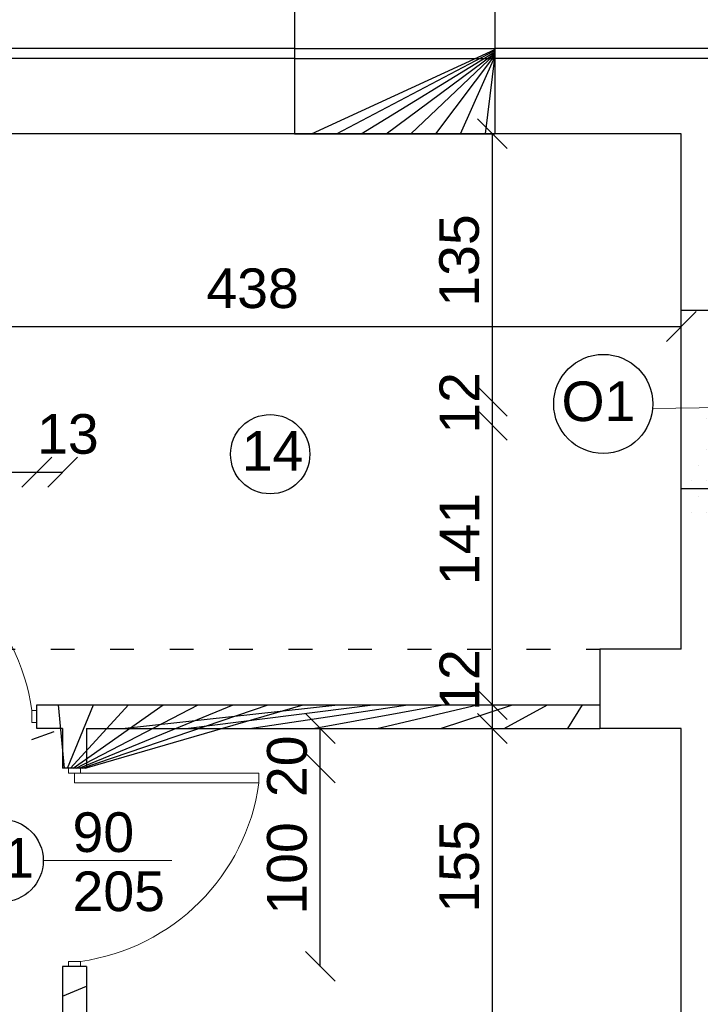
# Model space of a CAD drawing. Header units: millimetres. Extents: x 6197 to 108098, y 4257 to 29730.
# Tile 47 of 148: x 20750 to 21093, y 10422 to 10919. Entities that reach past the tile are written whole.
import ezdxf

# ---------------------------------------------------------------- set-up
doc = ezdxf.new("R2010")
doc.units = ezdxf.units.MM
doc.linetypes.add('ACAD_ISO03W100', pattern=[30, 12, -18])
doc.styles.get("Standard").update_dxf_attribs({"font": 'arial.ttf'})
doc.dimstyles.new('ISO-25', dxfattribs={"dimtxt": 2.5, "dimasz": 2.5, "dimexe": 1.25, "dimexo": 0.625, "dimtad": 1, "dimtxsty": 'Standard', "dimcen": 2.5, "dimadec": 0, "dimazin": 0, "dimtfac": 1, "dimtmove": 0, "dimatfit": 3, "dimfxl": 1, "dimarcsym": 0})
pattern_1 = [(45, (-1177844323.7111, -935728472.6591815), (-11.22532015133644, 11.22532015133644), [])]

# ---------------------------------------------------------------- blocks, each defined once
blk = doc.blocks.new('_Oblique')
at = {"color": 0, "linetype": 'ByBlock', "lineweight": -2}
blk.add_line((-0.5, -0.5), (0.5, 0.5), dxfattribs=at)
blk = doc.blocks.new('*D532')
at = {"color": 0, "lineweight": -2, "transparency": 16777216}
blk.add_line((21466.5631681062, 10861.62654205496), (21466.5631681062, 10929.62654193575), dxfattribs=at)
at = {"layer": 'Defpoints', "color": 0, "transparency": 16777216}
for p in [(21083.33067399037, 10929.62654193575), (21466.5631681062, 10929.62654193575), (21083.33067399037, 10861.62654205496)]:
    blk.add_point(p, dxfattribs=at)
at = {"color": 0, "lineweight": -2, "transparency": 16777216, "xscale": 15, "yscale": 15, "zscale": 15}
for p, rotation in [((21466.5631681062, 10929.62654193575), 90), ((21466.5631681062, 10861.62654205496), 270)]:
    blk.add_blockref('_Oblique', p, dxfattribs=dict(at, rotation=rotation))
at = {"color": 0, "transparency": 16777216, "insert": (21446.57315975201, 10898.6037121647), "char_height": 20, "attachment_point": 5, "rotation": 90}
blk.add_mtext('68', dxfattribs=at)
blk = doc.blocks.new('*D533')
at = {"color": 0, "lineweight": -2, "transparency": 16777216}
blk.add_line((21466.56317049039, 10601.62654098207), (21466.56317049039, 10861.62654539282), dxfattribs=at)
at = {"layer": 'Defpoints', "color": 0, "transparency": 16777216}
for p in [(21083.33067399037, 10861.62654539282), (21466.56317049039, 10861.62654539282), (21083.33067494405, 10601.62654098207)]:
    blk.add_point(p, dxfattribs=at)
at = {"color": 0, "lineweight": -2, "transparency": 16777216, "xscale": 15, "yscale": 15, "zscale": 15}
for p, rotation in [((21466.56317049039, 10861.62654539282), 90), ((21466.56317049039, 10601.62654098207), 270)]:
    blk.add_blockref('_Oblique', p, dxfattribs=dict(at, rotation=rotation))
at = {"color": 0, "transparency": 16777216, "insert": (21446.57315975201, 10791.24442394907), "char_height": 20, "attachment_point": 5, "rotation": 90}
blk.add_mtext('260', dxfattribs=at)
blk = doc.blocks.new('*D534')
at = {"color": 0, "lineweight": -2, "transparency": 16777216}
blk.add_line((21466.56317144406, 10561.62654193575), (21466.56317144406, 10601.62654193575), dxfattribs=at)
at = {"layer": 'Defpoints', "color": 0, "transparency": 16777216}
for p in [(21083.33067399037, 10601.62654193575), (21466.56317144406, 10601.62654193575), (21083.33067494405, 10561.62654193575)]:
    blk.add_point(p, dxfattribs=at)
at = {"color": 0, "lineweight": -2, "transparency": 16777216, "xscale": 15, "yscale": 15, "zscale": 15}
for p, rotation in [((21466.56317144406, 10601.62654193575), 90), ((21466.56317144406, 10561.62654193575), 270)]:
    blk.add_blockref('_Oblique', p, dxfattribs=dict(at, rotation=rotation))
at = {"color": 0, "transparency": 16777216, "insert": (21446.57315879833, 10586.37320693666), "char_height": 20, "attachment_point": 5, "rotation": 90}
blk.add_mtext('40', dxfattribs=at)
blk = doc.blocks.new('*D535')
at = {"color": 0, "lineweight": -2, "transparency": 16777216}
blk.add_line((21466.56317335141, 10007.62654193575), (21466.56317335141, 10561.62654431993), dxfattribs=at)
at = {"layer": 'Defpoints', "color": 0, "transparency": 16777216}
for p in [(21083.33067399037, 10561.62654431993), (21466.56317335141, 10561.62654431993), (21083.33068233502, 10007.62654193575)]:
    blk.add_point(p, dxfattribs=at)
at = {"color": 0, "lineweight": -2, "transparency": 16777216, "xscale": 15, "yscale": 15, "zscale": 15}
for p, rotation in [((21466.56317335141, 10561.62654431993), 90), ((21466.56317335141, 10007.62654193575), 270)]:
    blk.add_blockref('_Oblique', p, dxfattribs=dict(at, rotation=rotation))
at = {"color": 0, "transparency": 16777216, "insert": (21446.57315879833, 10271.98946138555), "char_height": 20, "attachment_point": 5, "rotation": 90}
blk.add_mtext('554', dxfattribs=at)
blk = doc.blocks.new('*D669')
at = {"color": 0, "lineweight": -2, "transparency": 16777216}
blk.add_line((20988.1055555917, 10726.62654205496), (20988.1055555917, 10861.62654539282), dxfattribs=at)
at = {"layer": 'Defpoints', "color": 0, "transparency": 16777216}
for p in [(20988.1055555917, 10861.62654539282), (21083.33067399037, 10861.62654539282), (20633.33067399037, 10726.62654205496)]:
    blk.add_point(p, dxfattribs=at)
at = {"color": 0, "lineweight": -2, "transparency": 16777216, "xscale": 15, "yscale": 15, "zscale": 15}
for p, rotation in [((20988.1055555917, 10861.62654539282), 90), ((20988.1055555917, 10726.62654205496), 270)]:
    blk.add_blockref('_Oblique', p, dxfattribs=dict(at, rotation=rotation))
at = {"color": 0, "transparency": 16777216, "insert": (20971.40974503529, 10797.68859978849), "char_height": 20, "attachment_point": 5, "rotation": 90}
blk.add_mtext('135', dxfattribs=at)
blk = doc.blocks.new('*D670')
at = {"color": 0, "lineweight": -2, "transparency": 16777216}
blk.add_line((20988.10555392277, 10714.62654205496), (20988.10555392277, 10726.62654610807), dxfattribs=at)
at = {"layer": 'Defpoints', "color": 0, "transparency": 16777216}
for p in [(20633.33067399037, 10726.62654610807), (20988.10555392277, 10726.62654610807), (20633.33067422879, 10714.62654205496)]:
    blk.add_point(p, dxfattribs=at)
at = {"color": 0, "lineweight": -2, "transparency": 16777216, "xscale": 15, "yscale": 15, "zscale": 15}
for p, rotation in [((20988.10555392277, 10726.62654610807), 90), ((20988.10555392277, 10714.62654205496), 270)]:
    blk.add_blockref('_Oblique', p, dxfattribs=dict(at, rotation=rotation))
at = {"color": 0, "transparency": 16777216, "insert": (20971.40974098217, 10725.86548193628), "char_height": 20, "attachment_point": 5, "rotation": 90}
blk.add_mtext('12', dxfattribs=at)
blk = doc.blocks.new('*D671')
at = {"color": 0, "lineweight": -2, "transparency": 16777216}
blk.add_line((20988.10555416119, 10573.62654181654), (20988.10555416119, 10714.62654610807), dxfattribs=at)
at = {"layer": 'Defpoints', "color": 0, "transparency": 16777216}
for p in [(20633.33067232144, 10714.62654610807), (20988.10555416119, 10714.62654610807), (20645.33067422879, 10573.62654181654)]:
    blk.add_point(p, dxfattribs=at)
at = {"color": 0, "lineweight": -2, "transparency": 16777216, "xscale": 15, "yscale": 15, "zscale": 15}
for p, rotation in [((20988.10555416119, 10714.62654610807), 90), ((20988.10555416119, 10573.62654181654), 270)]:
    blk.add_blockref('_Oblique', p, dxfattribs=dict(at, rotation=rotation))
at = {"color": 0, "transparency": 16777216, "insert": (20971.40973931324, 10657.1996782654), "char_height": 20, "attachment_point": 5, "rotation": 90}
blk.add_mtext('141', dxfattribs=at)
blk = doc.blocks.new('*D672')
at = {"color": 0, "lineweight": -2, "transparency": 16777216}
blk.add_line((20988.10555654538, 10561.62654181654), (20988.10555654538, 10573.62654193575), dxfattribs=at)
at = {"layer": 'Defpoints', "color": 0, "transparency": 16777216}
for p in [(20900.33067422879, 10573.62654193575), (20988.10555654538, 10573.62654193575), (20783.33067422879, 10561.62654181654)]:
    blk.add_point(p, dxfattribs=at)
at = {"color": 0, "lineweight": -2, "transparency": 16777216, "xscale": 15, "yscale": 15, "zscale": 15}
for p, rotation in [((20988.10555654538, 10573.62654193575), 90), ((20988.10555654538, 10561.62654181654), 270)]:
    blk.add_blockref('_Oblique', p, dxfattribs=dict(at, rotation=rotation))
at = {"color": 0, "transparency": 16777216, "insert": (20971.40973931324, 10586.0950500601), "char_height": 20, "attachment_point": 5, "rotation": 90}
blk.add_mtext('12', dxfattribs=at)
blk = doc.blocks.new('*D673')
at = {"color": 0, "lineweight": -2, "transparency": 16777216}
blk.add_line((20988.10555845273, 10406.62654193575), (20988.10555845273, 10561.62653895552), dxfattribs=at)
at = {"layer": 'Defpoints', "color": 0, "transparency": 16777216}
for p in [(20900.33067422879, 10561.62653895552), (20988.10555845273, 10561.62653895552), (20771.33067422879, 10406.62654193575)]:
    blk.add_point(p, dxfattribs=at)
at = {"color": 0, "lineweight": -2, "transparency": 16777216, "xscale": 15, "yscale": 15, "zscale": 15}
for p, rotation in [((20988.10555845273, 10561.62653895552), 90), ((20988.10555845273, 10406.62654193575), 270)]:
    blk.add_blockref('_Oblique', p, dxfattribs=dict(at, rotation=rotation))
at = {"color": 0, "transparency": 16777216, "insert": (20971.40973931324, 10492.00530608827), "char_height": 20, "attachment_point": 5, "rotation": 90}
blk.add_mtext('155', dxfattribs=at)
blk = doc.blocks.new('*D676')
at = {"color": 0, "lineweight": -2, "transparency": 16777216}
blk.add_line((20901.26069360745, 10541.62654181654), (20901.26069360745, 10561.62653895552), dxfattribs=at)
at = {"layer": 'Defpoints', "color": 0, "transparency": 16777216}
for p in [(20813.48580747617, 10561.62653895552), (20901.26069360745, 10561.62653895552), (20783.33067422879, 10541.62654181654)]:
    blk.add_point(p, dxfattribs=at)
at = {"color": 0, "lineweight": -2, "transparency": 16777216, "xscale": 15, "yscale": 15, "zscale": 15}
for p, rotation in [((20901.26069360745, 10561.62653895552), 90), ((20901.26069360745, 10541.62654181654), 270)]:
    blk.add_blockref('_Oblique', p, dxfattribs=dict(at, rotation=rotation))
at = {"color": 0, "transparency": 16777216, "insert": (20884.56487256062, 10542.54253252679), "char_height": 20, "attachment_point": 5, "rotation": 90}
blk.add_mtext('20', dxfattribs=at)
blk = doc.blocks.new('*D677')
at = {"color": 0, "lineweight": -2, "transparency": 16777216}
blk.add_line((20901.26069599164, 10441.62654181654), (20901.26069599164, 10541.62654181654), dxfattribs=at)
at = {"layer": 'Defpoints', "color": 0, "transparency": 16777216}
for p in [(20783.33067422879, 10541.62654181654), (20901.26069599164, 10541.62654181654), (20783.33067422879, 10441.62654181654)]:
    blk.add_point(p, dxfattribs=at)
at = {"color": 0, "lineweight": -2, "transparency": 16777216, "xscale": 15, "yscale": 15, "zscale": 15}
for p, rotation in [((20901.26069599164, 10541.62654181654), 90), ((20901.26069599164, 10441.62654181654), 270)]:
    blk.add_blockref('_Oblique', p, dxfattribs=dict(at, rotation=rotation))
at = {"color": 0, "transparency": 16777216, "insert": (20884.56487256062, 10491.03367086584), "char_height": 20, "attachment_point": 5, "rotation": 90}
blk.add_mtext('100', dxfattribs=at)
blk = doc.blocks.new('*D688')
at = {"color": 0, "lineweight": -2, "transparency": 16777216}
blk.add_line((20645.33067351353, 10764.41267653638), (21083.33067399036, 10764.41267653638), dxfattribs=at)
at = {"layer": 'Defpoints', "color": 0, "transparency": 16777216}
for p in [(20645.33067351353, 10861.92880519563), (21083.33067399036, 10861.62654539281), (21083.33067399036, 10764.41267653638)]:
    blk.add_point(p, dxfattribs=at)
at = {"color": 0, "lineweight": -2, "transparency": 16777216, "xscale": 15, "yscale": 15, "zscale": 15, "rotation": 180}
blk.add_blockref('_Oblique', (20645.33067351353, 10764.41267653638), dxfattribs=at)
at = {"color": 0, "lineweight": -2, "transparency": 16777216, "xscale": 15, "yscale": 15, "zscale": 15}
blk.add_blockref('_Oblique', (21083.33067399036, 10764.41267653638), dxfattribs=at)
at = {"color": 0, "transparency": 16777216, "insert": (20867.13768654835, 10783.55645962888), "char_height": 20, "attachment_point": 5}
blk.add_mtext('438', dxfattribs=at)
blk = doc.blocks.new('*D690')
at = {"color": 0, "lineweight": -2, "transparency": 16777216}
blk.add_line((20658.33067422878, 10690.92072697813), (20758.33067422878, 10690.92072697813), dxfattribs=at)
at = {"layer": 'Defpoints', "color": 0, "transparency": 16777216}
for p in [(20758.33067422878, 10690.92072697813), (20658.33067422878, 10573.62654181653), (20758.33067422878, 10573.62654181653)]:
    blk.add_point(p, dxfattribs=at)
at = {"color": 0, "lineweight": -2, "transparency": 16777216, "xscale": 15, "yscale": 15, "zscale": 15, "rotation": 180}
blk.add_blockref('_Oblique', (20658.33067422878, 10690.92072697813), dxfattribs=at)
at = {"color": 0, "lineweight": -2, "transparency": 16777216, "xscale": 15, "yscale": 15, "zscale": 15}
blk.add_blockref('_Oblique', (20758.33067422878, 10690.92072697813), dxfattribs=at)
at = {"color": 0, "transparency": 16777216, "insert": (20713.04300051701, 10710.06451007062), "char_height": 20, "attachment_point": 5}
blk.add_mtext('100', dxfattribs=at)
blk = doc.blocks.new('*D691')
at = {"color": 0, "lineweight": -2, "transparency": 16777216}
blk.add_line((20758.33067422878, 10690.92072697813), (20771.33067422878, 10690.92072697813), dxfattribs=at)
at = {"layer": 'Defpoints', "color": 0, "transparency": 16777216}
for p in [(20771.33067422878, 10690.92072697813), (20758.33067422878, 10573.62654181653), (20771.33067422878, 10573.62654181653)]:
    blk.add_point(p, dxfattribs=at)
at = {"color": 0, "lineweight": -2, "transparency": 16777216, "xscale": 15, "yscale": 15, "zscale": 15, "rotation": 180}
blk.add_blockref('_Oblique', (20758.33067422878, 10690.92072697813), dxfattribs=at)
at = {"color": 0, "lineweight": -2, "transparency": 16777216, "xscale": 15, "yscale": 15, "zscale": 15}
blk.add_blockref('_Oblique', (20771.33067422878, 10690.92072697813), dxfattribs=at)
at = {"color": 0, "transparency": 16777216, "insert": (20774.00119334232, 10710.06451007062), "char_height": 20, "attachment_point": 5}
blk.add_mtext('13', dxfattribs=at)

msp = doc.modelspace()

# ---------------------------------------------------------------- hatches: boundary and pattern name
h = msp.add_hatch()
h.set_pattern_fill('ANSI31', color=256, scale=5)
h.set_pattern_definition(pattern_1)
h.paths.add_polyline_path([(20989.33067399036, 10929.62654181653), (20888.33067399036, 10929.62654181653), (20888.33067399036, 10904.62654193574), (20989.33067399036, 10904.62654193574)])
h.paths.add_polyline_path([(20989.33067399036, 10904.62654193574), (20888.33067399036, 10904.62654193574), (20888.33067399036, 10899.62654181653), (20989.33067399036, 10899.62654181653)])
h.paths.add_polyline_path([(20989.33067399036, 10899.62654181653), (20888.33067399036, 10899.62654181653), (20888.33067399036, 10861.62654539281), (20989.33067399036, 10861.62654539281)])
h = msp.add_hatch()
h.set_pattern_fill('ANSI31', color=256, scale=5)
h.set_pattern_definition(pattern_1)
h.paths.add_polyline_path([(19707.33067422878, 10573.62654217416), (19350.33067422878, 10573.62654193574), (19350.33067422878, 10561.62654193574), (19661.33068233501, 10561.62654205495), (19661.33068233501, 10541.62654193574), (19673.33068233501, 10541.62654205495), (19673.33068233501, 10561.62654193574), (19707.33067422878, 10561.62654193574)])
h.paths.add_polyline_path([(19925.33067422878, 10573.62654193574), (19882.98750740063, 10573.62654193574, -1.000001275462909), (19879.88432556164, 10573.62654205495), (19839.33067422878, 10573.62654205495), (19839.33067422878, 10601.62654193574), (19827.33067422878, 10601.62654193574), (19827.33067422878, 10573.62654193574), (19807.33067422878, 10573.62654193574), (19807.33067422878, 10561.62654193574), (19925.33067422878, 10561.62654193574)])
h.paths.add_polyline_path([(19839.33067422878, 10861.62654229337), (19827.33067422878, 10861.62654229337), (19827.33067422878, 10601.62654193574), (19839.33067422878, 10601.62654193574)])
h.paths.add_polyline_path([(20071.33067422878, 10861.62654181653), (20071.33067399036, 10861.62654181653), (20059.33067422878, 10861.62654181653), (20059.3306744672, 10721.62654205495), (20071.33067422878, 10721.62654205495)])
h.paths.add_polyline_path([(20071.33067422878, 10621.62654205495), (20059.3306744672, 10621.62654205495), (20059.33067422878, 10601.62654193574), (20071.33067422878, 10601.62654193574)])
h.paths.add_polyline_path([(20343.33067399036, 10861.62654181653), (20331.33067399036, 10861.62654181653), (20331.33067399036, 10844.12654348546), (20343.33067399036, 10844.12654360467)])
h.paths.add_polyline_path([(20645.33067399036, 10861.62654181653), (20633.33067399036, 10861.62654181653), (20633.33067399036, 10726.62654205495), (20505.33067399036, 10726.62654193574), (20505.33067399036, 10749.12654360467), (20493.33067399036, 10749.12654360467), (20493.33067399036, 10726.62654193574), (20413.53900271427, 10726.62654181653), (20413.53900271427, 10726.62654169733), (20369.05731063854, 10726.62654169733), (20343.33067422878, 10726.62654181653), (20343.33067422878, 10744.12654360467), (20331.33067422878, 10744.12654348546), (20331.33067422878, 10694.12654181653), (20343.33067399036, 10694.12654181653), (20343.33067399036, 10714.62654181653), (20493.33067399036, 10714.62654205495), (20493.33067399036, 10689.12654193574), (20505.33067399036, 10689.12654193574), (20505.33067399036, 10714.62654205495), (20633.33067399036, 10714.62654205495), (20633.33067422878, 10601.62654193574), (20645.33067422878, 10601.62654193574)])
h.paths.add_polyline_path([(20505.33067399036, 10861.62654193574), (20493.33067399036, 10861.62654193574), (20493.33067399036, 10839.12654360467), (20505.33067399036, 10839.12654360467)])
h.paths.add_polyline_path([(20585.33067422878, 10573.62654193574), (20505.33067422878, 10573.62654193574), (20505.33067399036, 10599.12654193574), (20493.33067422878, 10599.12654193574), (20493.33067422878, 10573.62654193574), (20413.53900295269, 10573.62654181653), (20413.53900295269, 10573.62654169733), (20369.05731087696, 10573.62654169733), (20343.33067422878, 10573.62654181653), (20343.33067422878, 10594.12654181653), (20331.33067422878, 10594.12654181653), (20331.33067422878, 10561.62654193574), (20585.33067422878, 10561.62654193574)])
h.paths.add_polyline_path([(20658.33067422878, 10573.62654181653), (20645.33067422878, 10573.62654181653), (20645.33067422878, 10561.62654181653), (20658.33067422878, 10561.62654181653)])
h.paths.add_polyline_path([(21042.33067422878, 10573.62654181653), (20758.33067422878, 10573.62654193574), (20758.33067422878, 10561.62654181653), (20771.33067422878, 10561.62654181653), (20771.33067422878, 10541.62654181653), (20783.33067422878, 10541.62654181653), (20783.33067422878, 10561.62654193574), (21042.33067422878, 10561.62654181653)])
h = msp.add_hatch()
h.set_pattern_fill('DOTS', color=256, scale=5)
h.set_pattern_definition([(0, (-1177846952.249857, -935728472.6591815), (3.96875, 7.9375), [0, -7.9375])])
h.paths.add_polyline_path([(21108.33067399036, 10772.62654193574), (21083.33067422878, 10772.62654193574), (21083.33067422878, 10723.19414147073), (21108.33067399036, 10723.5374201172)])
h.paths.add_polyline_path([(21143.33067399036, 10772.62654181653), (21118.33067399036, 10772.62654181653), (21118.33067399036, 10723.67473145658), (21143.33067399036, 10724.01801010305)])
h.paths.add_polyline_path([(21143.33067399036, 10724.01801010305), (21118.33067399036, 10723.67473145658), (21118.33067399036, 10682.62654181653), (21143.33067399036, 10682.62654181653)])
h.paths.add_polyline_path([(21108.33067399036, 10723.5374201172), (21083.33067422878, 10723.19414147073), (21083.33067422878, 10682.62654193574), (21108.33067399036, 10682.62654193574)])
h = msp.add_hatch()
h.set_pattern_fill('ANSI31', color=256, scale=5)
h.set_pattern_definition([(45, (-1177844343.7111, -935728472.6591815), (-11.22532015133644, 11.22532015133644), [])])
h.paths.add_polyline_path([(20783.33067422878, 10441.62654181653), (20771.33067422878, 10441.62654181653), (20771.33067422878, 10007.62654169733), (20783.33067422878, 10007.62654169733)])
h.paths.add_polyline_path([(20403.33068233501, 10199.62654193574), (20306.33068233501, 10199.62654193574), (20306.33068233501, 10187.62654181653), (20331.3306820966, 10187.62654193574), (20331.33068233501, 10007.62654193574), (20343.33068233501, 10007.62654193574), (20343.33068233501, 10187.62654193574), (20403.33068233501, 10187.62654193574)])

# ---------------------------------------------------------------- linework, layer by layer
at = {"lineweight": 30}
for p, q in [((20888.33067399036, 10929.62654193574), (20888.33067399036, 10861.62654193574)), ((20989.33067399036, 10929.62654193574), (20989.33067399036, 10861.62654193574)), ((20888.33067399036, 10904.62654193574), (20550.33067399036, 10904.62654181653)), ((20888.33067399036, 10904.62654193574), (20989.33067399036, 10904.62654193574)), ((21123.33067399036, 10904.62654193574), (20989.33067399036, 10904.62654193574)), ((20888.33067399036, 10899.62654181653), (20550.33067399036, 10899.62654157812)), ((20888.33067399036, 10899.62654181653), (20989.33067399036, 10899.62654181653)), ((21123.33067399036, 10899.62654169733), (20989.33067399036, 10899.62654181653)), ((20888.33067399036, 10861.62654181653), (20550.33067399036, 10861.62654181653)), ((20888.33067399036, 10861.62654181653), (20989.33067399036, 10861.62654181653)), ((21083.33067399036, 10861.62654193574), (20989.33067399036, 10861.62654181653)), ((21083.33067422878, 10772.62654193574), (21083.33067399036, 10861.62654205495)), ((21083.33067399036, 10772.62654193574), (21143.33067399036, 10772.62654181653)), ((21083.33067399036, 10601.62654193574), (21083.33067422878, 10682.62654193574)), ((21083.33067399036, 10682.62654193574), (21143.33067399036, 10682.62654181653)), ((21083.33067399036, 10601.62654193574), (21042.33067422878, 10601.62654193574)), ((21042.33067422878, 10601.62654181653), (21042.33067422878, 10561.62654181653)), ((20758.33067422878, 10561.62654181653), (20758.33067422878, 10573.62654181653)), ((20771.33067422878, 10561.62654181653), (20758.33067422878, 10561.62654181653)), ((20771.33067422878, 10561.62654181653), (20771.33067422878, 10541.62654181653)), ((20783.33067422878, 10561.62654181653), (20783.33067422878, 10541.62654181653)), ((21083.33067399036, 10561.62654193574), (21042.33067422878, 10561.62654181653)), ((21083.33067399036, 10007.62654193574), (21083.33067399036, 10561.62654205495)), ((20783.33067422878, 10541.62654181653), (20771.33067422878, 10541.62654181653)), ((20771.33067422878, 10441.62654181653), (20771.33067422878, 10007.62654169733)), ((20783.33067422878, 10441.62654181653), (20771.33067422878, 10441.62654181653)), ((20783.33067422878, 10441.62654181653), (20783.33067422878, 10007.62654169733))]:
    msp.add_line(p, q, dxfattribs=at)
for p, q in [((21083.33067399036, 10861.62654539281), (20645.33067399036, 10861.62654539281)), ((21083.33067399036, 10682.62654193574), (21083.33067399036, 10772.62654193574)), ((21083.33067422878, 10682.62654193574), (21083.33067422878, 10772.62654193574)), ((20783.33067422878, 10561.62654181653), (20783.33067422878, 10541.62654181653)), ((21083.33067399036, 10007.62654193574), (21083.33067399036, 10561.62654193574)), ((20780.33067422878, 10541.62654181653), (20774.33067422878, 10541.62654181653))]:
    msp.add_line(p, q)
at = {"lineweight": 20}
for p, q in [((21068.89947730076, 10722.99598463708), (21225.72663050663, 10725.14940079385)), ((20755.83067422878, 10567.62654181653), (20755.83067422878, 10570.62654181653)), ((20755.83067422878, 10570.62654181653), (20758.33067422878, 10570.62654181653)), ((20755.83067422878, 10567.62654181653), (20755.83067422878, 10564.62654181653)), ((20755.83067422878, 10564.62654181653), (20758.33067422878, 10564.62654181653)), ((20774.33067422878, 10539.12654181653), (20774.33067422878, 10541.62654181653)), ((20780.33067422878, 10539.12654181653), (20780.33067422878, 10541.62654181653)), ((20777.33067422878, 10539.12654181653), (20774.33067422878, 10539.12654181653)), ((20777.33067422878, 10539.12654181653), (20777.33067422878, 10534.12654181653)), ((20777.33067422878, 10539.12654181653), (20780.33067422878, 10539.12654181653)), ((20780.33067422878, 10539.12654181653), (20870.33067422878, 10539.12654181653)), ((20870.33067422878, 10539.12654181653), (20870.33067422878, 10534.12654181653)), ((20870.33067422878, 10534.12654181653), (20777.33067422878, 10534.12654181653)), ((20761.5628576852, 10494.97031303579), (20826.47436576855, 10494.97031303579)), ((20777.33067422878, 10444.12654181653), (20774.33067422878, 10444.12654181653)), ((20774.33067422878, 10444.12654181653), (20774.33067422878, 10441.62654181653)), ((20777.33067422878, 10444.12654181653), (20780.33067422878, 10444.12654181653)), ((20780.33067422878, 10444.12654181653), (20780.33067422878, 10441.62654181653))]:
    msp.add_line(p, q, dxfattribs=at)
at = {"linetype": 'ACAD_ISO03W100', "lineweight": 30}
msp.add_line((20645.33067422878, 10601.62654193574), (21042.33067422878, 10601.62654181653), dxfattribs=at)
at = {"linetype": 'Continuous', "lineweight": 30}
for p, q in [((20758.33067422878, 10573.62654193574), (21042.33067422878, 10573.62654181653)), ((20783.33067422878, 10561.62654193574), (21042.33067422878, 10561.62654181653))]:
    msp.add_line(p, q, dxfattribs=at)
at = {"linetype": 'ACAD_ISO03W100'}
msp.add_line((20331.33067422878, 10406.62654181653), (20771.33067422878, 10561.62654181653), dxfattribs=at)
for centre, radius in [((21044.0093391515, 10725.33714374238), 25), ((20876.01955085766, 10699.98624476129), 20), ((20740.70436411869, 10494.97031303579), 20.85849344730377)]:
    msp.add_circle(centre, radius)
at = {"lineweight": 20}
for centre, radius, start, end in [((20651.23921519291, 10556.03508170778), 105.6043749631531, 7.942021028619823, 82.05799250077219), ((20765.73921972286, 10548.71799787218), 105.6043689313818, 277.9420074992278, 352.0579925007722)]:
    msp.add_arc(centre, radius, start, end, dxfattribs=at)

# ---------------------------------------------------------------- texts
for s, width, insert, char_height, attachment_point in [('O1', 68.36028754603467, (21060.18112140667, 10736.6891388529), 20, 3), ('\\pi219.97971;POWIERZCHNIA RAZEM ', 838.2029432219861, (15737.12236314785, 10722.46917887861), 25, 1), ('14', 68.36028754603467, (20861.67038851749, 10711.61013802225), 20, 1), ('\\pi37.22769;Wyłaz ze schodami \\P\\pi39.8;składanymi o wym. \\P\\pi84.42551;75x130 cm \\P\\pi20.68881;o odporności ogniowej \\P\\pi107.67448;REI 60', 289.0433739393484, (20351.33129268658, 10549.92522259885), 18, 1), ('D1', 68.36028754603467, (20756.87614637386, 10506.3223081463), 20, 3)]:
    msp.add_mtext_dynamic_manual_height_columns(s, width=width, gutter_width=12.5, heights=[0], dxfattribs=dict(insert=insert, char_height=char_height, attachment_point=attachment_point))
at = {"lineweight": 20, "char_height": 20, "attachment_point": 7}
for s, insert in [('90', (20776.32472234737, 10499.03913029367)), ('205', (20776.32472234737, 10469.21195849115))]:
    msp.add_mtext_dynamic_manual_height_columns(s, width=37.211574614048, gutter_width=12.5, heights=[0], dxfattribs=dict(at, insert=insert))

# ---------------------------------------------------------------- dimensions: what is measured, and where the dimension line sits
for base, p1, p2, picture, middle in [((21466.5631681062, 10929.62654193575), (21083.33067399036, 10861.62654205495), (21083.33067399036, 10929.62654193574), '*D532', (21446.57315975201, 10898.6037121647)), ((20988.1055555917, 10861.62654539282), (20633.33067399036, 10726.62654205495), (21083.33067399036, 10861.62654539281), '*D669', (20971.40974503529, 10797.68859978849)), ((21466.56317049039, 10861.62654539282), (21083.33067494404, 10601.62654098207), (21083.33067399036, 10861.62654539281), '*D533', (21446.57315975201, 10791.24442394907)), ((20988.10555392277, 10726.62654610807), (20633.33067422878, 10714.62654205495), (20633.33067399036, 10726.62654610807), '*D670', (20971.40974098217, 10725.86548193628)), ((20988.10555416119, 10714.62654610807), (20645.33067422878, 10573.62654181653), (20633.33067232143, 10714.62654610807), '*D671', (20971.40973931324, 10657.1996782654)), ((21466.56317144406, 10601.62654193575), (21083.33067494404, 10561.62654193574), (21083.33067399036, 10601.62654193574), '*D534', (21446.57315879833, 10586.37320693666)), ((20988.10555654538, 10573.62654193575), (20783.33067422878, 10561.62654181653), (20900.33067422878, 10573.62654193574), '*D672', (20971.40973931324, 10586.0950500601)), ((20988.10555845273, 10561.62653895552), (20771.33067422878, 10406.62654193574), (20900.33067422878, 10561.62653895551), '*D673', (20971.40973931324, 10492.00530608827)), ((20901.26069360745, 10561.62653895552), (20783.33067422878, 10541.62654181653), (20813.48580747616, 10561.62653895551), '*D676', (20884.56487256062, 10542.54253252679)), ((21466.56317335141, 10561.62654431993), (21083.33068233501, 10007.62654193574), (21083.33067399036, 10561.62654431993), '*D535', (21446.57315879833, 10271.98946138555)), ((20901.26069599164, 10541.62654181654), (20783.33067422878, 10441.62654181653), (20783.33067422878, 10541.62654181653), '*D677', (20884.56487256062, 10491.03367086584))]:
    dim = msp.add_linear_dim(base=base, p1=p1, p2=p2, angle=90, dimstyle='ISO-25', override={"dimtxt": 20, "dimasz": 15, "dimblk1": 'Oblique', "dimblk2": 'Oblique', "dimsah": 1, "dimse1": 1, "dimse2": 1, "dimtmove": 2})
    dim.commit()
    dim.dimension.update_dxf_attribs({"geometry": picture, "text_midpoint": middle, "dimtype": 160})
for base, p1, p2, picture, middle in [((21083.33067399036, 10764.41267653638), (20645.33067351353, 10861.92880519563), (21083.33067399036, 10861.62654539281), '*D688', (20867.13768654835, 10783.55645962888)), ((20758.33067422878, 10690.92072697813), (20658.33067422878, 10573.62654181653), (20758.33067422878, 10573.62654181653), '*D690', (20713.04300051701, 10710.06451007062)), ((20771.33067422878, 10690.92072697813), (20758.33067422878, 10573.62654181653), (20771.33067422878, 10573.62654181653), '*D691', (20774.00119334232, 10710.06451007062))]:
    dim = msp.add_linear_dim(base=base, p1=p1, p2=p2, dimstyle='ISO-25', override={"dimtxt": 20, "dimasz": 15, "dimblk1": 'Oblique', "dimblk2": 'Oblique', "dimsah": 1, "dimse1": 1, "dimse2": 1, "dimtmove": 2})
    dim.commit()
    dim.dimension.update_dxf_attribs({"geometry": picture, "text_midpoint": middle, "dimtype": 160})

doc.saveas('drawing.dxf')
